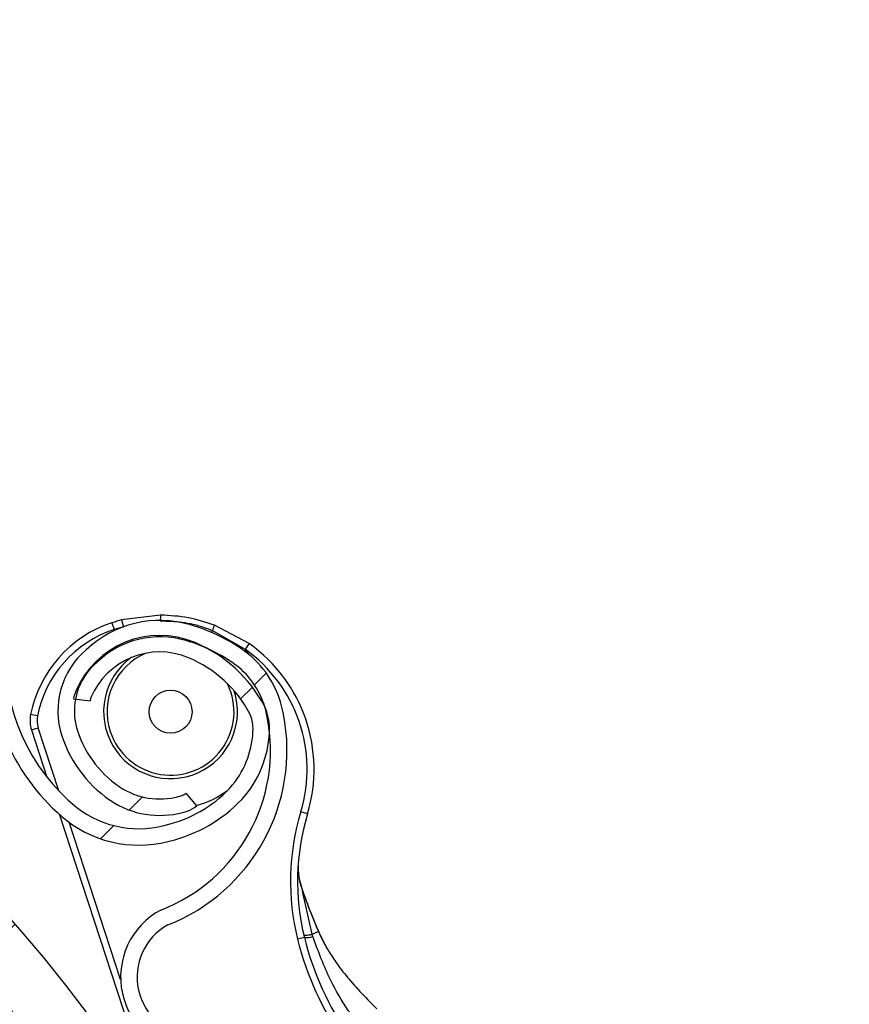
# Model space of a CAD drawing. Header units: inches. Extents: x 170 to 284, y 215 to 248.
# Tile 174 of 195: x 186.617 to 186.739, y 224.777 to 224.922. Entities that reach past the tile are written whole.
import ezdxf

# ---------------------------------------------------------------- set-up
doc = ezdxf.new("R2010")
doc.units = ezdxf.units.IN
doc.header["$LTSCALE"] = 0.25
doc.header["$MEASUREMENT"] = 0
doc.layers.add('ANNOTATIONS', color=1, linetype='Continuous')
doc.layers.add('RH BENCH MOUNT', color=7, linetype='Continuous')
doc.styles.add('ARIAL', font='arial.ttf', dxfattribs={"height": 0.09375})
doc.dimstyles.new('STANDARD$0', dxfattribs={"dimtxt": 0.09375, "dimasz": 0.09375, "dimexe": 0.03125, "dimexo": 0.046875, "dimgap": 0.09, "dimtad": 0, "dimtih": 1, "dimtoh": 1, "dimdec": 4, "dimzin": 0, "dimdsep": 46, "dimtxsty": 'ARIAL', "dimcen": 0.09, "dimadec": 0, "dimazin": 0, "dimtfac": 1, "dimtdec": 4, "dimtofl": 0, "dimtmove": 0, "dimatfit": 1, "dimfxl": 1, "dimtolj": 1, "dimtzin": 0, "dimarcsym": 0})
pattern_1 = [(45, (176.0930244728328, 218.320867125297), (-0.03026527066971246, 0.03026527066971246), [])]

# ---------------------------------------------------------------- blocks, each defined once
blk = doc.blocks.new('*D44')
at = {"layer": 'ANNOTATIONS', "color": 0, "lineweight": -2, "transparency": 16777216}
for p, q in [((185.9644948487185, 225.4792255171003), (185.9644948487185, 226.2131025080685)), ((187.3643717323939, 224.3791894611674), (187.3643717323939, 226.2131025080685)), ((186.0582448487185, 226.1818525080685), (186.3541591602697, 226.1818525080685)), ((187.2706217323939, 226.1818525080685), (186.9747074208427, 226.1818525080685))]:
    blk.add_line(p, q, dxfattribs=at)
at = {"layer": 'ANNOTATIONS', "color": 0, "transparency": 16777216}
for points in [[(186.0582448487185, 226.1974775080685), (186.0582448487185, 226.1662275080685), (185.9644948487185, 226.1818525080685)], [(187.2706217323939, 226.1974775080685), (187.2706217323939, 226.1662275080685), (187.3643717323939, 226.1818525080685)]]:
    blk.add_solid(points, dxfattribs=at)
at = {"layer": 'defpoints', "color": 0, "transparency": 16777216}
for p in [(187.3643717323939, 226.1818525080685), (185.9644948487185, 225.4323505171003), (187.3643717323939, 224.3323144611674)]:
    blk.add_point(p, dxfattribs=at)
at = {"layer": 'ANNOTATIONS', "color": 0, "transparency": 16777216, "insert": (186.6644332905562, 226.1818525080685), "char_height": 0.09375, "attachment_point": 5, "style": 'ARIAL'}
blk.add_mtext('\\A1;DIM "A"', dxfattribs=at)

msp = doc.modelspace()

# ---------------------------------------------------------------- hatches: boundary and pattern name
at = {"layer": 'RH BENCH MOUNT'}
h = msp.add_hatch(dxfattribs=at)
h.set_pattern_fill('ANSI31', color=256, scale=0.34241245, angle=2.8e-322, style=0)
h.set_pattern_definition([(45, (176.1263761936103, 218.320867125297), (-0.03026527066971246, 0.03026527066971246), [])])
edge = h.paths.add_edge_path(flags=0)
edge.add_arc((186.41301658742, 224.2130895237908), 0.021400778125, 89.9999999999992, 390.52248781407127, ccw=False)
edge.add_line((186.41301658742, 224.2344903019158), (186.485779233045, 224.2344903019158))
edge.add_arc((186.485779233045, 224.6453852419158), 0.4108949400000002, 270, 450.0000000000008)
edge.add_line((186.485779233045, 225.0562801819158), (186.00212164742, 225.0562801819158))
edge.add_arc((186.00212164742, 225.0605603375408), 0.004280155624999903, 180.0000000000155, 269.9999999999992, ccw=False)
edge.add_line((185.997841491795, 225.0605603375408), (185.997841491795, 225.1033618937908))
edge.add_arc((186.00212164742, 225.1033618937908), 0.004280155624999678, 360, 540, ccw=False)
edge.add_line((186.006401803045, 225.1033618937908), (186.006401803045, 225.0605603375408))
edge.add_line((186.006401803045, 225.0605603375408), (186.003169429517, 225.0605603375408))
edge.add_line((186.003169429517, 225.0605603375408), (186.003169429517, 225.1033618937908))
edge.add_arc((186.00212164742, 225.1033618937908), 0.001047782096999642, 360, 540.0000000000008)
edge.add_line((186.001073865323, 225.1033618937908), (186.001073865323, 225.0605603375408))
edge.add_arc((186.00212164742, 225.0605603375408), 0.001047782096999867, 180, 270)
edge.add_line((186.00212164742, 225.0595125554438), (186.485779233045, 225.0595125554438))
edge.add_arc((186.485779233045, 224.6453852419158), 0.4141273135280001, 269.9999999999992, 450, ccw=False)
edge.add_line((186.485779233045, 224.2312579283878), (186.41301658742, 224.2312579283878))
edge.add_arc((186.41301658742, 224.2130895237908), 0.018168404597, 450.0000000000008, 750.5224878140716)
edge.add_arc((186.4277648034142, 224.221784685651), 0.001047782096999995, 390.5224878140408, 495.0000000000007)
edge.add_line((186.4270239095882, 224.222525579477), (186.4183287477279, 224.2138304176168))
edge.add_line((186.4183287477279, 224.2138304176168), (186.4160431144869, 224.2161160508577))
edge.add_line((186.4160431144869, 224.2161160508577), (186.4247382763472, 224.224811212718))
edge.add_arc((186.4277648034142, 224.221784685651), 0.004280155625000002, 390.522487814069, 495.0000000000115, ccw=False)
h = msp.add_hatch(dxfattribs=at)
h.set_pattern_fill('ANSI31', color=256, scale=0.34241245, style=0)
h.set_pattern_definition(pattern_1)
edge = h.paths.add_edge_path(flags=0)
edge.add_line((186.4524275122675, 225.0520000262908), (186.1100150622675, 225.0520000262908))
edge.add_line((186.1100150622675, 225.0520000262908), (186.1100150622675, 225.0562801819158))
edge.add_line((186.1100150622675, 225.0562801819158), (186.4524275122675, 225.0562801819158))
edge.add_arc((186.4524275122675, 224.6453852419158), 0.4108949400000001, 269.9999999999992, 450, ccw=False)
edge.add_line((186.4524275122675, 224.2344903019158), (186.3796648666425, 224.2344903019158))
edge.add_line((186.3796648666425, 224.2344903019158), (186.3796648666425, 224.2387704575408))
edge.add_line((186.3796648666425, 224.2387704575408), (186.4524275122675, 224.2387704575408))
edge.add_arc((186.4524275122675, 224.6453852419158), 0.406614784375, 270, 450.0000000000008)
h = msp.add_hatch(dxfattribs=at)
h.set_pattern_fill('ANSI31', color=256, scale=0.34241245, angle=2.8e-322, style=0)
h.set_pattern_definition(pattern_1)
edge = h.paths.add_edge_path(flags=0)
edge.add_arc((186.4568228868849, 224.894328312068), 0.001712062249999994, 337.1636403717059, 359.3740606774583)
edge.add_line((186.4585348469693, 224.8943096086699), (186.4609487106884, 224.8942832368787))
edge.add_arc((186.4568228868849, 224.894328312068), 0.004126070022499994, 337.1636403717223, 359.37406067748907, ccw=False)
edge.add_arc((186.4486179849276, 224.8977834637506), 0.01302879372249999, 288.63980774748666, 337.1636403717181, ccw=False)
edge.add_arc((186.4473625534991, 224.9029191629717), 0.01830194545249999, 247.1636403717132, 287.2250133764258, ccw=False)
edge.add_arc((186.4448243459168, 224.8968917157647), 0.01176186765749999, 179.3044980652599, 247.1636403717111, ccw=False)
edge.add_arc((186.4487126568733, 224.8977435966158), 0.01566536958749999, 122.42070840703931, 182.5944401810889, ccw=False)
edge.add_arc((186.4541585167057, 224.8897658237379), 0.02532140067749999, 460.0178885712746, 483.1445737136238, ccw=False)
edge.add_arc((186.4514516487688, 224.8997482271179), 0.01504902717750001, 419.31935873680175, 456.4782900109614, ccw=False)
edge.add_arc((186.4453969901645, 224.8888111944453), 0.02754708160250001, 340.4721435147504, 420.0962141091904, ccw=False)
edge.add_arc((186.4799208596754, 224.8778024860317), 0.008748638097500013, 528.1222592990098, 675.1050725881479)
edge.add_arc((186.5296791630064, 224.8353000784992), 0.05672062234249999, 426.7342761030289, 500.1735401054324, ccw=False)
edge.add_arc((186.4693350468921, 224.6889137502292), 0.2150521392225, 410.5896679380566, 427.3696940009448, ccw=False)
edge.add_arc((186.5867789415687, 224.8334352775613), 0.02884824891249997, 352.32248383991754, 408.5773971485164, ccw=False)
edge.add_arc((186.6437740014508, 224.8282338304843), 0.0284373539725, 537.2842342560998, 590.8827079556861)
edge.add_arc((186.634940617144, 224.8180211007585), 0.01494630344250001, 232.4550811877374, 287.7108324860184)
edge.add_arc((186.6345969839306, 224.821881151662), 0.0187470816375, 285.1215149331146, 318.6032563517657)
edge.add_arc((186.6381827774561, 224.8179561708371), 0.0134739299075, 321.0411977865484, 359.4372861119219)
edge.add_arc((186.6456487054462, 224.8175987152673), 0.006011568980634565, 362.1461729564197, 382.8812140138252)
edge.add_arc((186.6351578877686, 224.8113906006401), 0.01816498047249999, 388.0629004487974, 427.163640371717)
edge.add_arc((186.6379618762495, 224.8180491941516), 0.01094007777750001, 427.1636403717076, 517.1636403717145)
edge.add_arc((186.6295991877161, 224.8215707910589), 0.001866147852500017, 517.1636403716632, 532.8058868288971)
edge.add_line((186.6277477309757, 224.8218044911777), (186.6253527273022, 224.8221068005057))
edge.add_arc((186.6295991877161, 224.8215707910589), 0.004280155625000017, 517.1636403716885, 532.805886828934, ccw=False)
edge.add_arc((186.6379618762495, 224.8180491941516), 0.01335408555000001, 427.16364037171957, 517.1636403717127, ccw=False)
edge.add_arc((186.6351578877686, 224.8113906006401), 0.020578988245, 387.77499868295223, 427.1636403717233, ccw=False)
edge.add_arc((186.6456487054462, 224.8175987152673), 0.008425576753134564, 361.7413075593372, 383.66335128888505, ccw=False)
edge.add_arc((186.6381827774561, 224.8179561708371), 0.01588793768, 320.85394262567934, 359.63422106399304, ccw=False)
edge.add_arc((186.6345969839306, 224.821881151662), 0.02116108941, 285.2681711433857, 318.7408121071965, ccw=False)
edge.add_arc((186.634940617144, 224.8180211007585), 0.01736031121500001, 232.34388850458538, 287.52949369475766, ccw=False)
edge.add_arc((186.6437740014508, 224.8282338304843), 0.030851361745, 177.0817976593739, 230.9431779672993, ccw=False)
edge.add_arc((186.5867789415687, 224.8334352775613), 0.02643424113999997, 352.105349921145, 408.4872534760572)
edge.add_arc((186.4693350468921, 224.6889137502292), 0.21263813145, 410.6013088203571, 427.3733299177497)
edge.add_arc((186.5296791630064, 224.8353000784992), 0.05430661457, 426.7202670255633, 500.278175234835)
edge.add_arc((186.4799208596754, 224.8778024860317), 0.01116264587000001, 167.2246792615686, 315.6927275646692, ccw=False)
edge.add_arc((186.4453969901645, 224.8888111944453), 0.02513307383, 340.1350405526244, 420.1342981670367)
edge.add_arc((186.4514516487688, 224.8997482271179), 0.01263501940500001, 419.2466876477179, 456.1463371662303)
edge.add_arc((186.4541585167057, 224.8897658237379), 0.022907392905, 460.2079467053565, 483.1833555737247)
edge.add_arc((186.4487126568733, 224.8977435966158), 0.01325136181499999, 482.3558808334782, 542.8988901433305)
edge.add_arc((186.4448243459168, 224.8968917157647), 0.009347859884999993, 538.8861644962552, 607.1636403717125)
edge.add_arc((186.4473625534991, 224.9029191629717), 0.01588793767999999, 247.1636403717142, 287.1158192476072)
edge.add_arc((186.4486179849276, 224.8977834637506), 0.01061478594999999, 288.7981416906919, 337.1636403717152)
h = msp.add_hatch(dxfattribs=at)
h.set_pattern_fill('ANSI32', color=256, scale=0.34241245, angle=2.8e-322, style=0)
h.set_pattern_definition([(45, (176.0930244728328, 218.320867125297), (-0.09079581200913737, 0.09079581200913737), []), (45, (176.1535550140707, 218.320867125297), (-0.09079581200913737, 0.09079581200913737), [])])
edge = h.paths.add_edge_path(flags=0)
edge.add_arc((186.4524275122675, 224.6453852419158), 0.2182879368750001, 180, 540, ccw=False)
edge = h.paths.add_edge_path(flags=0)
edge.add_arc((186.4524275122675, 224.6453852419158), 0.2097276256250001, 180, 540, ccw=False)
h = msp.add_hatch(dxfattribs=at)
h.set_pattern_fill('ANSI31', color=256, scale=0.34241245, angle=2.8e-322, style=0)
h.set_pattern_definition(pattern_1)
edge = h.paths.add_edge_path(flags=0)
edge.add_arc((186.6407325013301, 224.8095885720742), 0.001712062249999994, 288.1322229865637, 310.3426432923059)
edge.add_line((186.641840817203, 224.8082836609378), (186.6434035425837, 224.8064437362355))
edge.add_arc((186.6407325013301, 224.8095885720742), 0.004126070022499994, 288.1322229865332, 310.3426432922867, ccw=False)
edge.add_arc((186.6379618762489, 224.8180491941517), 0.01302879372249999, 239.6083903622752, 288.1322229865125, ccw=False)
edge.add_arc((186.641016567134, 224.8223643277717), 0.01830194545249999, 198.1322229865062, 238.19359599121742, ccw=False)
edge.add_arc((186.6348012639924, 224.820328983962), 0.01176186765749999, 130.2730806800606, 198.1322229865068, ccw=False)
edge.add_arc((186.6379938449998, 224.8179515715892), 0.01566536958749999, 433.3892910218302, 493.5630227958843, ccw=False)
edge.add_arc((186.6355406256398, 224.8086089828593), 0.02532140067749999, 410.98647118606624, 434.1131563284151, ccw=False)
edge.add_arc((186.641303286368, 224.8171977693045), 0.01504902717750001, 370.2879413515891, 407.4468726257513, ccw=False)
edge.add_arc((186.6290753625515, 224.8145986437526), 0.02754708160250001, 291.4407261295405, 371.0647967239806, ccw=False)
edge.add_arc((186.6433984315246, 224.7813129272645), 0.008748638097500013, 479.0908419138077, 626.0736552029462)
edge.add_arc((186.6439299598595, 224.7158754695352), 0.05672062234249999, 377.70285871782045, 451.14212272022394, ccw=False)
edge.add_arc((186.4938338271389, 224.6654619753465), 0.2150521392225, 361.5582505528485, 378.3382766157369, ccw=False)
edge.add_arc((186.6799590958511, 224.6715385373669), 0.02884824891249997, 303.2910664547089, 359.5459797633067, ccw=False)
edge.add_arc((186.7134001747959, 224.6250930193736), 0.0284373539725, 488.2528168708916, 541.8512905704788)
edge.add_arc((186.6998972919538, 224.6250669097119), 0.01494630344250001, 183.423663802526, 238.6794151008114)
edge.add_arc((186.7025865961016, 224.6278572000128), 0.0187470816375, 236.0900975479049, 269.5718389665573)
edge.add_arc((186.7019739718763, 224.6225762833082), 0.0134739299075, 272.0097804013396, 310.4058687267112)
edge.add_arc((186.7065990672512, 224.6167046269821), 0.006011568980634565, 313.1147555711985, 333.8497966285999)
edge.add_arc((186.6950332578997, 224.6205556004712), 0.01816498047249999, 339.0314830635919, 378.1322229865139)
edge.add_arc((186.7018993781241, 224.6228040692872), 0.01094007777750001, 378.1322229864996, 468.1322229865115)
edge.add_arc((186.6990754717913, 224.6314273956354), 0.001866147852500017, 468.1322229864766, 483.774469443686)
edge.add_line((186.6980380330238, 224.6329785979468), (186.6966960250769, 224.6349851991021))
edge.add_arc((186.6990754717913, 224.6314273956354), 0.004280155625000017, 468.13222298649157, 483.7744694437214, ccw=False)
edge.add_arc((186.7018993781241, 224.6228040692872), 0.01335408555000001, 378.1322229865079, 468.13222298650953, ccw=False)
edge.add_arc((186.6950332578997, 224.6205556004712), 0.020578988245, 338.7435812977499, 378.13222298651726, ccw=False)
edge.add_arc((186.7065990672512, 224.6167046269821), 0.008425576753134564, 312.7098901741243, 334.631933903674, ccw=False)
edge.add_arc((186.7019739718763, 224.6225762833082), 0.01588793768, 271.82252524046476, 310.60280367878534, ccw=False)
edge.add_arc((186.7025865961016, 224.6278572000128), 0.02116108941, 236.2367537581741, 269.7093947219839, ccw=False)
edge.add_arc((186.6998972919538, 224.6250669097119), 0.01736031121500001, 183.3124711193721, 238.498076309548, ccw=False)
edge.add_arc((186.7134001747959, 224.6250930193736), 0.030851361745, 128.0503802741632, 181.9117605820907, ccw=False)
edge.add_arc((186.6799590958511, 224.6715385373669), 0.02643424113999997, 303.0739325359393, 359.4558360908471)
edge.add_arc((186.4938338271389, 224.6654619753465), 0.21263813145, 361.5698914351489, 378.3419125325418)
edge.add_arc((186.6439299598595, 224.7158754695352), 0.05430661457, 377.6888496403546, 451.2467578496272)
edge.add_arc((186.6433984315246, 224.7813129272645), 0.01116264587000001, 118.193261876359, 266.66131017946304, ccw=False)
edge.add_arc((186.6290753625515, 224.8145986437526), 0.02513307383, 291.1036231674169, 371.1028807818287)
edge.add_arc((186.641303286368, 224.8171977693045), 0.01263501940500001, 370.2152702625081, 407.1149197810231)
edge.add_arc((186.6355406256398, 224.8086089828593), 0.022907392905, 411.1765293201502, 434.1519381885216)
edge.add_arc((186.6379938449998, 224.8179515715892), 0.01325136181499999, 433.3244634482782, 493.8674727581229)
edge.add_arc((186.6348012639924, 224.820328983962), 0.009347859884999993, 489.8547471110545, 558.132222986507)
edge.add_arc((186.641016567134, 224.8223643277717), 0.01588793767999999, 198.1322229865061, 238.0844018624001)
edge.add_arc((186.6379618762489, 224.8180491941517), 0.01061478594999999, 239.7667243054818, 288.1322229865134)

# ---------------------------------------------------------------- linework, layer by layer
for p, q in [((186.6380818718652, 224.8343865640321), (186.6323806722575, 224.8336780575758)), ((186.6309625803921, 224.833264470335), (186.6312822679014, 224.8322882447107)), ((186.6323806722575, 224.8336780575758), (186.6326359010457, 224.8326830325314)), ((186.6510686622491, 224.8302217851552), (186.6459979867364, 224.8329225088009)), ((186.6457233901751, 224.8321339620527), (186.6455791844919, 224.8318555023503)), ((186.6457233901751, 224.8321339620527), (186.6504744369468, 224.8293838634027)), ((186.6510686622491, 224.8302217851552), (186.6504744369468, 224.8293838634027)), ((186.6510927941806, 224.8285915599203), (186.6504744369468, 224.8293838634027)), ((186.6253527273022, 224.8221068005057), (186.6277477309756, 224.8218044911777)), ((186.6200451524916, 224.8196020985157), (186.6190374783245, 224.8198016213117)), ((186.6191737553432, 224.8175517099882), (186.6201499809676, 224.8178713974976)), ((186.6191737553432, 224.8175517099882), (186.6214404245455, 224.810630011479)), ((186.6231776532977, 224.8086258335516), (186.6201499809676, 224.8178713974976)), ((186.6434035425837, 224.8064437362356), (186.641840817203, 224.8082836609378)), ((186.623205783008, 224.80523915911), (186.6376452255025, 224.7611456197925)), ((186.659628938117, 224.8052508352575), (186.6586456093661, 224.8055479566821)), ((186.6322417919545, 224.7809467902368), (186.624688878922, 224.8040110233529)), ((186.6602987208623, 224.7875934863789), (186.658914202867, 224.7939102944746)), ((186.6611579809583, 224.7881865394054), (186.6612232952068, 224.7880319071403)), ((186.6623946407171, 224.7857174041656), (186.6612452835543, 224.7880548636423)), ((186.6591685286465, 224.787119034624), (186.6581713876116, 224.7868722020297)), ((186.6698120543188, 224.776652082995), (186.6684534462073, 224.7780011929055))]:
    msp.add_line(p, q, dxfattribs=at)
at = {"layer": 'RH BENCH MOUNT', "flags": 128}
msp.add_lwpolyline([(186.6589247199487, 224.7939859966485), (186.6589534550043, 224.7939874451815), (186.6589741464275, 224.7939854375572), (186.6589862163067, 224.7939800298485), (186.65898932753, 224.7939713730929), (186.6589833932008, 224.7939597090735), (186.6589685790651, 224.7939453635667), (186.6589452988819, 224.7939287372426), (186.658914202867, 224.7939102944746)], dxfattribs=at)
at = {"layer": 'RH BENCH MOUNT'}
for centre, radius in [((186.4524275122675, 224.6453852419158), 0.218287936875), ((186.4524275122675, 224.6453852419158), 0.2097276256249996), ((186.4524275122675, 224.6453852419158), 0.20865758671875), ((186.6395562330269, 224.8202252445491), 0.00315523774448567)]:
    msp.add_circle(centre, radius, dxfattribs=at)
for centre, radius, start, end in [((186.4524275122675, 224.6453852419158), 0.4141273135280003, 269.9999999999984, 90), ((186.4524275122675, 224.6453852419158), 0.4108949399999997, 269.9999999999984, 90), ((186.4524275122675, 224.6453852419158), 0.406614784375, 269.9999999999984, 90), ((186.6462878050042, 224.8337344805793), 0.008231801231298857, 175.4565454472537, 180.8190187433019), ((186.6365038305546, 224.8163432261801), 0.01780544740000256, 108.1322229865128, 168.8001128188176), ((186.6379938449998, 224.8179515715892), 0.01566536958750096, 73.38929102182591, 133.5630227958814), ((186.6379957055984, 224.8117875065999), 0.02259922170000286, 104.3864820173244, 108.1322229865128), ((186.6379957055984, 224.8117875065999), 0.02157198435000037, 104.3864820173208, 108.1322229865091), ((186.6355406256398, 224.8086089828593), 0.02532140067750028, 50.98647118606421, 74.11315632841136), ((186.6376333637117, 224.8353932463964), 0.00872189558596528, 338.056635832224, 343.5439434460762), ((186.6365038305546, 224.8163432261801), 0.01677821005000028, 108.1322229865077, 168.8001128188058), ((186.6379618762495, 224.8180491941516), 0.01335408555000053, 67.16364037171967, 157.163640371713), ((186.6379938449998, 224.8179515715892), 0.01325136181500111, 73.32446344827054, 133.8674727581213), ((186.6437740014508, 224.8282338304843), 0.03085136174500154, 177.0817976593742, 230.9431779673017), ((186.6355406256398, 224.8086089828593), 0.02290739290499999, 51.17652932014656, 74.15193818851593), ((186.6351578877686, 224.8113906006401), 0.0205789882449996, 27.77499868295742, 67.1636403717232), ((186.6379957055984, 224.8117875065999), 0.02259922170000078, 343.1873466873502, 54.65704462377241), ((186.6437740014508, 224.8282338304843), 0.02843735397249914, 177.2842342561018, 230.8827079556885), ((186.6348012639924, 224.820328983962), 0.01176186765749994, 130.2730806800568, 198.1322229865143), ((186.6379618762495, 224.8180491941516), 0.01094007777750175, 67.16364037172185, 157.163640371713), ((186.6395562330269, 224.8202252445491), 0.009303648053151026, 112.7734453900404, 198.1322229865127), ((186.6379957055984, 224.8117875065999), 0.02157198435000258, 343.1873466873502, 54.6570446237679), ((186.641303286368, 224.8171977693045), 0.01504902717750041, 10.28794135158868, 47.44687262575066), ((186.6348012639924, 224.820328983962), 0.009347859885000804, 129.8547471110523, 198.1322229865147), ((186.6395562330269, 224.8202252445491), 0.009810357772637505, 125.9876784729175, 18.28531685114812), ((186.6351578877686, 224.8113906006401), 0.01816498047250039, 28.06290044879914, 67.16364037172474), ((186.641303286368, 224.8171977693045), 0.01263501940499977, 10.21527026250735, 47.11491978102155), ((186.6395562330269, 224.8202252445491), 0.009303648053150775, 198.1322229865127, 26.20043161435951), ((186.6295991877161, 224.8215707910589), 0.004280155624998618, 157.1636403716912, 172.8058868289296), ((186.6295991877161, 224.8215707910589), 0.001866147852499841, 157.1636403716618, 172.8058868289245), ((186.6456487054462, 224.8175987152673), 0.008425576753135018, 1.741307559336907, 23.66335128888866), ((186.623404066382, 224.8189370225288), 0.004451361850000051, 168.8001128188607, 198.1322229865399), ((186.623404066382, 224.8189370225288), 0.003424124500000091, 168.8001128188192, 198.1322229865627), ((186.6290753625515, 224.8145986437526), 0.02754708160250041, 291.4407261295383, 11.0647967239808), ((186.6456487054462, 224.8175987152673), 0.006011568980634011, 2.146172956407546, 22.88121401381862), ((186.6290753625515, 224.8145986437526), 0.02513307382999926, 291.1036231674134, 11.10288078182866), ((186.6410165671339, 224.8223643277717), 0.01830194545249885, 198.1322229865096, 238.1935959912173), ((186.6410165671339, 224.8223643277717), 0.01588793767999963, 198.1322229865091, 238.0844018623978), ((186.6381827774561, 224.8179561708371), 0.01347392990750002, 321.0411977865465, 359.437286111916), ((186.6381827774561, 224.8179561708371), 0.01588793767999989, 320.8539426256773, 359.6342210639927), ((186.6345969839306, 224.821881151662), 0.01874708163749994, 285.1215149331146, 318.603256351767), ((186.6379618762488, 224.8180491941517), 0.01061478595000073, 239.7667243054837, 288.1322229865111), ((186.6407325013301, 224.8095885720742), 0.00171206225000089, 288.1322229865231, 310.3426432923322), ((186.6395562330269, 224.8202252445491), 0.01425087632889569, 285.4911195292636, 305.8448189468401), ((186.6379618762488, 224.8180491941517), 0.01302879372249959, 239.6083903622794, 288.1322229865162), ((186.6345969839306, 224.821881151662), 0.02116108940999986, 285.2681711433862, 318.7408121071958), ((186.634940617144, 224.8180211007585), 0.01494630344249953, 232.4550811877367, 287.7108324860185), ((186.6407325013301, 224.8095885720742), 0.004126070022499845, 288.1322229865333, 310.3426432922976), ((186.6924065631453, 224.7953467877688), 0.03526848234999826, 163.1873466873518, 193.9035266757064), ((186.6924065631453, 224.7953467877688), 0.03424124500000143, 163.1873466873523, 193.9035266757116), ((186.634940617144, 224.8180211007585), 0.01736031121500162, 232.343888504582, 287.5294936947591), ((186.6433984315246, 224.7813129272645), 0.01116264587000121, 118.1932618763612, 266.6613101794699), ((186.6433984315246, 224.7813129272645), 0.008748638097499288, 119.0908419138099, 266.0736552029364), ((186.6610934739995, 224.7883524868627), 0.0001780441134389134, 291.2420585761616, 308.2029868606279), ((186.6611992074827, 224.7881796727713), 3.319259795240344e-05, 82.42115495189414, 120.4196310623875), ((186.7010484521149, 224.7974860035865), 0.04417120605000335, 193.9035266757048, 215.0806904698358), ((186.659369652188, 224.79061413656), 0.003500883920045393, 266.7065808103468, 287.1748410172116), ((186.7010484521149, 224.7974860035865), 0.04314396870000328, 193.90352667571, 215.0806904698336)]:
    msp.add_arc(centre, radius, start, end, dxfattribs=at)
for points, knots in [([(186.6459979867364, 224.8329225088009), (186.6447329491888, 224.8333381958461), (186.6421608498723, 224.8341833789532), (186.6394562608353, 224.834318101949), (186.6380818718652, 224.8343865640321)], [0, 0, 0, 0, 0.4918307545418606, 1, 1, 1, 1]), ([(186.6380562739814, 224.8335519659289), (186.6391278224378, 224.8335205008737), (186.6413019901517, 224.8334566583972), (186.643866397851, 224.8328396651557), (186.6453094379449, 224.8322912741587), (186.6457233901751, 224.8321339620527)], [0, 0, 0, 0, 0.4093476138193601, 0.8305647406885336, 1, 1, 1, 1]), ([(186.6582381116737, 224.7975783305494), (186.6582408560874, 224.7973397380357), (186.6582509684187, 224.7964605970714), (186.6585413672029, 224.7951483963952), (186.6588353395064, 224.7941721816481), (186.658914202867, 224.7939102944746)], [0, 0, 0, 0, 0.2141804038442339, 0.7891897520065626, 1, 1, 1, 1]), ([(186.6589247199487, 224.7939859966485), (186.6588322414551, 224.794251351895), (186.658547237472, 224.7950691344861), (186.6584083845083, 224.7958796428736), (186.6583145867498, 224.7964271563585)], [0, 0, 0, 0, 0.3244814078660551, 1, 1, 1, 1]), ([(186.658914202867, 224.7939102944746), (186.6593787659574, 224.792662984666), (186.6600901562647, 224.7907529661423), (186.6608829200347, 224.7888476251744), (186.6611579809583, 224.7881865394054)], [0, 0, 0, 0, 0.6530354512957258, 1, 1, 1, 1]), ([(186.6611824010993, 224.7882082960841), (186.6609013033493, 224.7888750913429), (186.660093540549, 224.7907911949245), (186.65938602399, 224.7927250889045), (186.6589247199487, 224.7939859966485)], [0, 0, 0, 0, 0.3479954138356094, 1, 1, 1, 1]), ([(186.6602987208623, 224.7875934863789), (186.6603485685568, 224.7876163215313), (186.6605789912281, 224.7877218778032), (186.6609116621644, 224.7878778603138), (186.6611292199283, 224.7879854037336), (186.6612232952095, 224.7880319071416)], [0, 0, 0, 0, 0.1354579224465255, 0.6261588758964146, 1, 1, 1, 1]), ([(186.6612452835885, 224.7880548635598), (186.6612528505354, 224.7880569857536), (186.6612681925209, 224.7880612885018), (186.6612699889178, 224.7880584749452), (186.6612566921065, 224.788049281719), (186.6612343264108, 224.7880376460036), (186.661223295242, 224.7880319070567)], [0, 0, 0, 0, 0.2466091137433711, 0.5000000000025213, 0.7533908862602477, 1, 1, 1, 1]), ([(186.6612232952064, 224.7880319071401), (186.6615166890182, 224.787397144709), (186.6620966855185, 224.786142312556), (186.6631803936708, 224.7843589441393), (186.6645293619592, 224.782439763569), (186.6663017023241, 224.7802802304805), (186.667694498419, 224.7788046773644), (186.6684531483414, 224.7780009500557)], [0, 0, 0, 0, 0.1627420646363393, 0.3217171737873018, 0.4905672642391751, 0.7225142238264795, 1, 1, 1, 1]), ([(186.6604034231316, 224.7872693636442), (186.6603683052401, 224.7873773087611), (186.6603331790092, 224.7874852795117), (186.6602987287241, 224.7875934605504), (186.6602987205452, 224.7875934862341)], [0, 0, 0, 0, 0.9997625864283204, 1, 1, 1, 1]), ([(186.6666152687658, 224.7750264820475), (186.6666152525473, 224.7750265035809), (186.6662692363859, 224.7754859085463), (186.6649573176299, 224.7773279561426), (186.6626164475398, 224.7813047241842), (186.6612160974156, 224.7850790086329), (186.6604034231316, 224.7872693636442)], [0, 0, 0, 0, 5.869764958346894e-06, 0.1252288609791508, 0.4923383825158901, 1, 1, 1, 1])]:
    msp.add_open_spline(points, degree=3, knots=knots, dxfattribs=at)
msp.add_open_spline([(186.6590827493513, 224.7874736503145), (186.6591018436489, 224.7874616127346), (186.6591400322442, 224.7874375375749), (186.6593971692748, 224.7874518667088), (186.6597768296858, 224.7875002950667), (186.6601247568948, 224.7875624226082), (186.6602987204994, 224.787593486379)], degree=3, dxfattribs=at)

# ---------------------------------------------------------------- dimensions: what is measured, and where the dimension line sits
at = {"layer": 'ANNOTATIONS'}
dim = msp.add_linear_dim(base=(187.3643717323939, 226.1818525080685), p1=(185.9644948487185, 225.4323505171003), p2=(187.3643717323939, 224.3323144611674), text='DIM "A"', dimstyle='STANDARD$0', dxfattribs=at)
dim.commit()
dim.dimension.update_dxf_attribs({"geometry": '*D44', "text_midpoint": (186.6644332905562, 226.1818525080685)})

doc.saveas('drawing.dxf')
